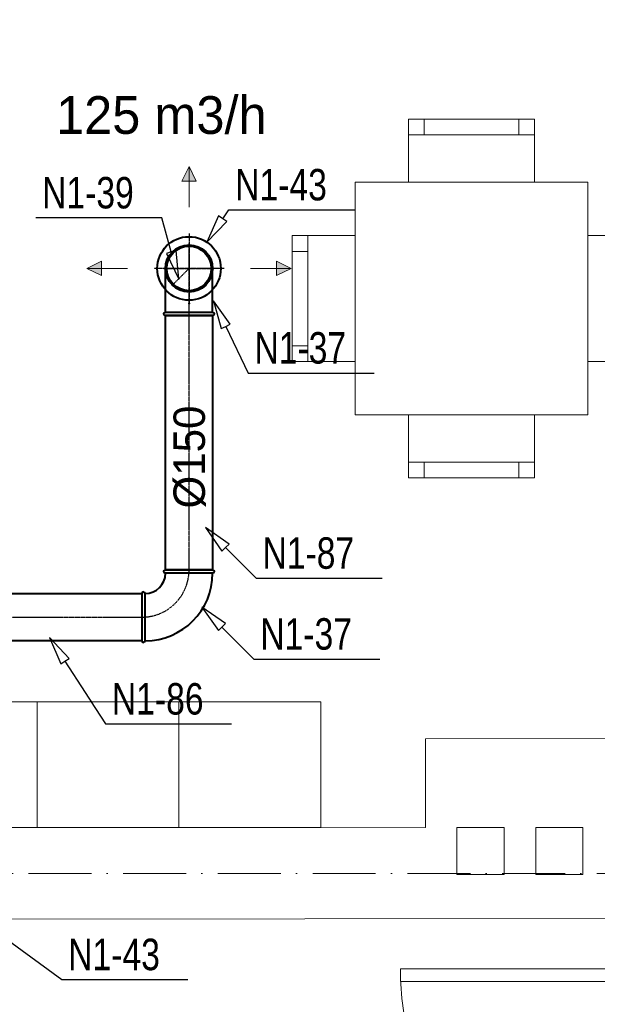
# Model space of a CAD drawing. Header units: millimetres. Extents: x 1700 to 4670, y 990 to 3874.
# Tile 6 of 110: x 2239 to 2422, y 1632 to 1945. Entities that reach past the tile are written whole.
import ezdxf
from ezdxf.enums import TextEntityAlignment as Align

# ---------------------------------------------------------------- set-up
doc = ezdxf.new("R2010")
doc.units = ezdxf.units.MM
for name, pattern in [('CENTER', [0.55, 0.37, -0.06, 0.06, -0.06]), ('Kropki i Kreski', [300, 200, -50, 0, -50]), ('Wipeout_Contour', [1000, 0, -1000])]:
    doc.linetypes.add(name, pattern=pattern)
doc.layers.get('0').update_dxf_attribs({"lineweight": 0})
for name, color, linetype in [('Nowe_210-A Pomieszczenia', 7, 'Continuous'), ('Nowe_320-W Umeblowanie', 252, 'Continuous'), ('Nowe_Drzwi Archicad', 7, 'Continuous'), ('opisy mt', 7, 'Continuous'), ('WEN_N1-_ATRYBUT', 7, 'Continuous'), ('WEN_N1-_OSIE', 2, 'CENTER')]:
    doc.layers.add(name, color=color, linetype=linetype)
for name, color, linetype, lineweight in [('Nowe_320-W Umeblowanie_Nr_pióra__19', 255, 'Continuous', 0), ('Nowe_320-W Umeblowanie_Nr_pióra__4', 252, 'Continuous', 13), ('Nowe_410-K Osie_Nr_pióra__18', 9, 'Continuous', 13), ('Nowe_810-G Ogólne_Nr_pióra__1', 7, 'Continuous', 13), ('Nowe_Drzwi Archicad_Nr_pióra__3', 7, 'Continuous', 13), ('WEN_N1-_ZLICZAC', 170, 'Continuous', 40)]:
    doc.layers.add(name, color=color, linetype=linetype, lineweight=lineweight)
doc.styles.add('STYL_WENTYLE', font='txt', dxfattribs={"width": 0.8})

# ---------------------------------------------------------------- blocks, each defined once
blk = doc.blocks.new('B15090CN1-_23')
for points in [[(-150, -75), (-150, 75, -1), (-139.5, 75), (-139.5, -75, -1)], [(-75, -150), (75, -150, 1), (75, -139.5), (-75, -139.5, 1)]]:
    blk.add_lwpolyline(points, format="xyb", close=True)
for radius in [214.5, 64.5]:
    blk.add_arc((-139.5, -139.5), radius, 0, 90)
for p in [(-150, 0), (0, -150)]:
    blk.add_point(p)
at = {"layer": 'WEN_N1-_OSIE'}
blk.add_arc((-150, -150), 150, 0, 90, dxfattribs=at)
at = {"layer": 'WEN_N1-_ATRYBUT', "style": 'STYL_WENTYLE', "width": 0.8, "flags": 8}
blk.add_attdef('WENTYLE', text='', height=100, dxfattribs=at).set_placement((-75, -150), align=Align.BOTTOM_LEFT)
blk = doc.blocks.new('SR-150CN1-_452-5097135065_14')
blk.add_lwpolyline([(0, -75), (0, 75), (452.5, 75), (452.5, -75)], close=True)
for p in [(0, 0), (452.5, 0)]:
    blk.add_point(p)
at = {"layer": 'WEN_N1-_OSIE'}
blk.add_line((0, 0), (452.5, 0), dxfattribs=at)
at = {"layer": 'WEN_N1-_ATRYBUT', "style": 'STYL_WENTYLE', "width": 0.8, "flags": 8}
blk.add_attdef('WENTYLE', text='', height=100, dxfattribs=at).set_placement((226.3, 0), align=Align.BOTTOM_LEFT)
at = {"layer": 'WEN_N1-_OSIE', "style": 'STYL_WENTYLE', "width": 0.8, "flags": 8}
blk.add_attdef('FI_KANALU', text='', height=40, dxfattribs=at).set_placement((226.3, 37.5), align=Align.MIDDLE_CENTER)
blk = doc.blocks.new('SR-150CN1-_808-4173194788_14')
blk.add_lwpolyline([(0, -75), (0, 75), (808.4, 75), (808.4, -75)], close=True)
for p in [(0, 0), (808.4, 0)]:
    blk.add_point(p)
at = {"layer": 'WEN_N1-_OSIE'}
blk.add_line((0, 0), (808.4, 0), dxfattribs=at)
at = {"layer": 'WEN_N1-_ATRYBUT', "style": 'STYL_WENTYLE', "width": 0.8, "flags": 8}
blk.add_attdef('WENTYLE', text='', height=100, dxfattribs=at).set_placement((404.2, 0), align=Align.BOTTOM_LEFT)
at = {"layer": 'WEN_N1-_OSIE', "style": 'STYL_WENTYLE', "width": 0.8, "flags": 8}
blk.add_attdef('FI_KANALU', text='', height=40, dxfattribs=at).set_placement((404.2, 37.5), align=Align.MIDDLE_CENTER)
blk = doc.blocks.new('B15090CN1-_13')
for p, q in [((-75, 10.5), (-75, 150)), ((75, 10.5), (75, 150))]:
    blk.add_line(p, q)
blk.add_lwpolyline([(75, 0), (-75, 0, -1), (-75, 10.5), (75, 10.5, -1)], format="xyb", close=True)
blk.add_circle((0, 150), 75)
blk.add_point((0, 0))
at = {"layer": 'WEN_N1-_OSIE'}
for p, q in [((0, 0), (0, 230)), ((-80, 150), (80, 150))]:
    blk.add_line(p, q, dxfattribs=at)
at = {"layer": 'WEN_N1-_ATRYBUT', "style": 'STYL_WENTYLE', "width": 0.8, "flags": 8}
blk.add_attdef('WENTYLE', text='', height=100, dxfattribs=at).set_placement((75, 0), align=Align.BOTTOM_LEFT)
blk = doc.blocks.new('PSR150CN1-_250_11')
blk.add_circle((0, 0), 75)
for p in [(53, 53), (0, 0)]:
    blk.add_point(p)
at = {"layer": 'WEN_N1-_OSIE'}
blk.add_line((0, 0), (53, 53), dxfattribs=at)
at = {"layer": 'WEN_N1-_ATRYBUT', "style": 'STYL_WENTYLE', "width": 0.8, "flags": 8}
blk.add_attdef('WENTYLE', text='', height=100, dxfattribs=at).set_placement((0, 0), align=Align.BOTTOM_LEFT)
blk = doc.blocks.new('KIRML-150-C_12')
for radius in [101, 70.7]:
    blk.add_circle((0, 0), radius)
for p in [(0, 111.1), (0, 0)]:
    blk.add_point(p)
at = {"layer": 'WEN_N1-_OSIE'}
for p, q in [((0, -111.1), (0, 111.1)), ((-111.1, 0), (111.1, 0))]:
    blk.add_line(p, q, dxfattribs=at)
at = {"layer": 'WEN_N1-_ATRYBUT', "style": 'STYL_WENTYLE', "width": 0.8, "flags": 8}
blk.add_attdef('WENTYLE', text='', height=100, dxfattribs=at).set_placement((0, 0), align=Align.BOTTOM_LEFT)
blk = doc.blocks.new('KIRML-150-C_11')
for p, q in [((-5.05, 47.47), (-5.05, -6)), ((5.05, 47.47), (5.05, -6)), ((-54.54, 20.2), (-5.05, 20.2)), ((54.54, 20.2), (5.05, 20.2)), ((-80.8, -12), (-40.4, -12)), ((80.8, -12), (40.4, -12))]:
    blk.add_line(p, q)
for points in [[(-5.05, 56.56), (-5.05, 65.65), (5.05, 65.65), (5.05, 56.56)], [(-9.09, 56.56), (-9.09, 47.47), (9.09, 47.47), (9.09, 56.56)], [(-90.9, 0), (-75, 0), (-75, 30), (-58.58, 30)], [(90.9, 0), (75, 0), (75, 30), (58.58, 30)]]:
    blk.add_lwpolyline(points)
for points in [[(-68.68, 16.16), (-56.56, 24.24), (-56.56, 40.4, -0.4142136), (-40.4, 56.56), (40.4, 56.56, -0.4142136), (56.56, 40.4), (56.56, 24.24), (68.68, 16.16)], [(-101, 0, 0.3074541), (-80.8, -12, 0.238587), (-54.54, 20.2, 0.238587)], [(101, 0, -0.3074541), (80.8, -12, -0.238587), (54.54, 20.2, -0.238587)]]:
    blk.add_lwpolyline(points, format="xyb")
blk.add_lwpolyline([(60.6, -30.3), (-60.6, -30.3, 0.1189811), (-20.2, -12.12, -0.3029703), (20.2, -12.12, 0.1189811), (60.6, -30.3)], format="xyb", close=True)
for p in [(0, 0), (0, -40.4)]:
    blk.add_point(p)
at = {"layer": 'WEN_N1-_OSIE'}
for p, q in [((0, 80.8), (0, -40.4)), ((-8.4, 0), (8.4, 0))]:
    blk.add_line(p, q, dxfattribs=at)
at = {"layer": 'WEN_N1-_ATRYBUT', "style": 'STYL_WENTYLE', "width": 0.8, "flags": 8}
blk.add_attdef('WENTYLE', text='', height=100, dxfattribs=at).set_placement((0, 0), align=Align.BOTTOM_LEFT)

msp = doc.modelspace()

# ---------------------------------------------------------------- hatches: boundary and pattern name
at = {"layer": 'opisy mt', "linetype": 'Continuous', "lineweight": 18}
for points in [[(2294.93, 1893.61), (2292.64, 1898.25), (2290.35, 1893.61)], [(2294.93, 1893.61), (2292.64, 1898.25), (2290.35, 1893.61)], [(2264.85, 1863.54), (2260.21, 1865.83), (2264.85, 1868.11)], [(2264.85, 1863.54), (2260.21, 1865.83), (2264.85, 1868.11)]]:
    msp.add_hatch(color=256, dxfattribs=at).paths.add_polyline_path(points)

# ---------------------------------------------------------------- linework, layer by layer
at = {"layer": 'Nowe_210-A Pomieszczenia', "color": 252, "linetype": 'Continuous', "lineweight": 0, "flags": 128}
for points in [[(2084.79, 2561.41), (2084.79, 1687.91), (2367.79, 1688.11), (2367.77, 1716.28), (2545.79, 1716.41), (2545.79, 2327.41), (2545.79, 2533.41), (2256.79, 2533.41), (2256.79, 2561.41)], [(2451.79, 1209.17), (2451.79, 1659.17), (2084.79, 1658.91), (2084.79, 1658.91), (2084.79, 1208.91)]]:
    msp.add_lwpolyline(points, close=True, dxfattribs=at)
at = {"layer": 'Nowe_410-K Osie_Nr_pióra__18', "color": 9, "linetype": 'Kropki i Kreski', "lineweight": 13, "ltscale": 0.1}
msp.add_line((1910.53, 1673.48), (2656.19, 1673.48), dxfattribs=at)
at = {"layer": 'Nowe_810-G Ogólne_Nr_pióra__1', "color": 252, "linetype": 'Continuous', "lineweight": 13, "flags": 128}
for points in [[(2377.79, 1673.14), (2377.79, 1688.14), (2392.79, 1688.14), (2392.79, 1673.14)], [(2402.79, 1673.14), (2402.79, 1688.14), (2417.79, 1688.14), (2417.79, 1673.14)]]:
    msp.add_lwpolyline(points, close=True, dxfattribs=at)
at = {"layer": 'Nowe_Drzwi Archicad_Nr_pióra__3', "color": 252, "linetype": 'Continuous', "lineweight": 13}
msp.add_arc((2451.79, 1643.18), 92, 180, 270, dxfattribs=at)
at = {"layer": 'opisy mt', "linetype": 'Continuous', "lineweight": 18}
for p, q in [((2292.64, 1898.25), (2290.35, 1893.61)), ((2292.64, 1898.25), (2290.35, 1893.61)), ((2292.64, 1885.35), (2292.64, 1898.25)), ((2292.64, 1898.25), (2294.93, 1893.61)), ((2292.64, 1885.35), (2292.64, 1898.25)), ((2292.64, 1898.25), (2294.93, 1893.61)), ((2294.93, 1893.61), (2290.35, 1893.61)), ((2294.93, 1893.61), (2290.35, 1893.61)), ((2294.93, 1893.61), (2290.35, 1893.61)), ((2294.93, 1893.61), (2290.35, 1893.61)), ((2260.21, 1865.83), (2264.85, 1868.11)), ((2260.21, 1865.83), (2264.85, 1868.11)), ((2273.12, 1865.83), (2260.21, 1865.83)), ((2260.21, 1865.83), (2264.85, 1863.54)), ((2273.12, 1865.83), (2260.21, 1865.83)), ((2260.21, 1865.83), (2264.85, 1863.54)), ((2264.85, 1863.54), (2264.85, 1868.11)), ((2264.85, 1863.54), (2264.85, 1868.11)), ((2264.85, 1863.54), (2264.85, 1868.11)), ((2264.85, 1863.54), (2264.85, 1868.11)), ((2320.43, 1868.11), (2320.43, 1863.54)), ((2320.43, 1868.11), (2320.43, 1863.54)), ((2320.43, 1868.11), (2320.43, 1863.54)), ((2320.43, 1868.11), (2320.43, 1863.54))]:
    msp.add_line(p, q, dxfattribs=at)
at = {"layer": 'WEN_N1-_ATRYBUT'}
for points in [[(2286.98, 1871.06), (2285.44, 1870.63), (2289.41, 1862.4), (2288.52, 1871.49), (2286.98, 1871.06), (2283.94, 1881.91), (2243.94, 1881.91)], [(2304.23, 1777.1), (2305.36, 1778.23), (2297.86, 1783.46), (2303.1, 1775.97), (2304.23, 1777.1), (2313.97, 1767.36), (2353.97, 1767.36)], [(2303.1, 1751.84), (2304.23, 1752.97), (2296.74, 1758.2), (2301.97, 1750.7), (2303.1, 1751.84), (2313.28, 1741.65), (2353.28, 1741.65)], [(2235.29, 1652.18), (2236.23, 1653.47), (2228.03, 1657.5), (2234.34, 1650.89), (2235.29, 1652.18), (2252.24, 1639.76), (2292.24, 1639.76)]]:
    msp.add_lwpolyline(points, dxfattribs=at)

# ---------------------------------------------------------------- block references
at = {"layer": 'WEN_N1-_ZLICZAC'}
ref = msp.add_blockref('PSR150CN1-_250_11', (2292.64, 1865.83), dxfattribs=dict(at, xscale=0.1, yscale=0.1, zscale=0.1, rotation=179.9999999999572))
ref.add_attrib('WENTYLE', 'N1-39', dxfattribs={"layer": 'WEN_N1-_ATRYBUT', "height": 10, "style": 'STYL_WENTYLE', "width": 0.8, "flags": 8}).set_placement((2245.94, 1881.91), align=Align.BOTTOM_LEFT)
ref = msp.add_blockref('B15090CN1-_23', (2292.64, 1754.98), dxfattribs=dict(at, xscale=0.1, yscale=0.1, zscale=0.1, rotation=270))
ref.add_attrib('WENTYLE', 'N1-37', dxfattribs={"layer": 'WEN_N1-_ATRYBUT', "height": 10, "style": 'STYL_WENTYLE', "width": 0.8, "flags": 8}).set_placement((2315.28, 1741.65), align=Align.BOTTOM_LEFT)
ref = msp.add_blockref('KIRML-150-C_11', (2222.71, 1659.01), dxfattribs=dict(at, xscale=0.1, yscale=0.1, zscale=0.1, rotation=359.9999999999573))
ref.add_attrib('WENTYLE', 'N1-43', dxfattribs={"layer": 'WEN_N1-_ATRYBUT', "height": 10, "style": 'STYL_WENTYLE', "width": 0.8, "flags": 8}).set_placement((2254.24, 1639.76), align=Align.BOTTOM_LEFT)

# ---------------------------------------------------------------- texts
at = {"layer": 'opisy mt', "linetype": 'Continuous', "lineweight": 18, "insert": (2250.38, 1920.6), "char_height": 12, "width": 136.5578, "attachment_point": 1}
msp.add_mtext('125 m3/h', dxfattribs=at)
at = {"layer": 'opisy mt', "linetype": 'Continuous', "lineweight": 18, "insert": (2287.69, 1789.52), "char_height": 10, "width": 136.5578, "attachment_point": 1, "rotation": 90}
msp.add_mtext('%%C150', dxfattribs=at)

# ---------------------------------------------------------------- next in the draw order: wipeouts: each hides what was drawn before it
at = {"color": 252, "linetype": 'Wipeout_Contour', "lineweight": 0, "ltscale": 40561.882705}
msp.add_wipeout([(2365.39, 1876.26), (2325.39, 1876.26), (2325.39, 1836.26), (2365.39, 1836.26)], dxfattribs=at).dxf.layer = 'Nowe_320-W Umeblowanie'
at = {"color": 252, "linetype": 'Wipeout_Contour', "lineweight": 0, "ltscale": 41581.254091}
msp.add_wipeout([(2399.39, 1876.26), (2399.39, 1836.26), (2439.39, 1836.26), (2439.39, 1876.26)], dxfattribs=at).dxf.layer = 'Nowe_320-W Umeblowanie'
at = {"color": 252, "linetype": 'Wipeout_Contour', "lineweight": 0, "ltscale": 45692.153583}
msp.add_wipeout([(2244.37, 1728.11), (2244.37, 1688.11), (2334.48, 1688.11), (2334.48, 1728.11)], dxfattribs=at).dxf.layer = 'Nowe_320-W Umeblowanie'
at = {"color": 252, "linetype": 'Wipeout_Contour', "lineweight": 0, "ltscale": 49513.846951}
msp.add_wipeout([(2359.79, 1643.18), (2359.79, 1639.18), (2451.79, 1639.18), (2451.79, 1643.18)], dxfattribs=at).dxf.layer = 'Nowe_Drzwi Archicad'

# ---------------------------------------------------------------- next in the draw order: hatches: boundary and pattern name
at = {"layer": 'opisy mt', "linetype": 'Continuous', "lineweight": 18}
msp.add_hatch(color=256, dxfattribs=at).paths.add_polyline_path([(2320.43, 1868.11), (2325.07, 1865.83), (2320.43, 1863.54)])
msp.add_hatch(color=256, dxfattribs=at).paths.add_polyline_path([(2320.43, 1868.11), (2325.07, 1865.83), (2320.43, 1863.54)])

# ---------------------------------------------------------------- next in the draw order: linework, layer by layer
at = {"layer": 'Nowe_320-W Umeblowanie_Nr_pióra__4', "color": 252, "linetype": 'Continuous', "lineweight": 13}
for p, q in [((2330.39, 1876.26), (2330.39, 1836.26)), ((2330.39, 1871.26), (2325.39, 1871.26)), ((2330.39, 1841.26), (2325.39, 1841.26)), ((2289.43, 1728.11), (2289.43, 1688.11))]:
    msp.add_line(p, q, dxfattribs=at)
at = {"layer": 'Nowe_320-W Umeblowanie_Nr_pióra__4', "color": 252, "linetype": 'Continuous', "lineweight": 13, "flags": 128}
for points in [[(2365.39, 1876.26), (2365.39, 1836.26), (2325.39, 1836.26), (2325.39, 1876.26)], [(2399.39, 1876.26), (2399.39, 1836.26), (2439.39, 1836.26), (2439.39, 1876.26)], [(2244.37, 1728.11), (2334.48, 1728.11), (2334.48, 1688.11), (2244.37, 1688.11)]]:
    msp.add_lwpolyline(points, close=True, dxfattribs=at)
at = {"layer": 'Nowe_Drzwi Archicad_Nr_pióra__3', "color": 252, "linetype": 'Continuous', "lineweight": 13}
for p, q in [((2359.79, 1643.18), (2451.79, 1643.18)), ((2359.79, 1639.18), (2359.79, 1643.18)), ((2451.79, 1639.18), (2359.79, 1639.18))]:
    msp.add_line(p, q, dxfattribs=at)
at = {"layer": 'opisy mt', "linetype": 'Continuous', "lineweight": 18}
for p, q in [((2312.16, 1865.83), (2325.07, 1865.83)), ((2312.16, 1865.83), (2325.07, 1865.83)), ((2325.07, 1865.83), (2320.43, 1868.11)), ((2325.07, 1865.83), (2320.43, 1868.11)), ((2325.07, 1865.83), (2320.43, 1863.54)), ((2325.07, 1865.83), (2320.43, 1863.54))]:
    msp.add_line(p, q, dxfattribs=at)
at = {"layer": 'WEN_N1-_ATRYBUT'}
msp.add_lwpolyline([(2253.19, 1740.96), (2254.53, 1741.83), (2248.29, 1748.51), (2251.85, 1740.09), (2253.19, 1740.96), (2266.12, 1721.02), (2306.12, 1721.02)], dxfattribs=at)

# ---------------------------------------------------------------- next in the draw order: block references
at = {"layer": 'WEN_N1-_ZLICZAC'}
ref = msp.add_blockref('KIRML-150-C_12', (2292.64, 1865.83), dxfattribs=dict(at, xscale=0.1, yscale=0.1, zscale=0.1, rotation=179.9999999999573))
ref.add_attrib('WENTYLE', 'N1-43', dxfattribs={"layer": 'WEN_N1-_ATRYBUT', "height": 10, "style": 'STYL_WENTYLE', "width": 0.8, "flags": 8}).set_placement((2307.3, 1884.46), align=Align.BOTTOM_LEFT)
ref = msp.add_blockref('B15090CN1-_13', (2292.64, 1850.83), dxfattribs=dict(at, xscale=0.09999999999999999, yscale=0.09999999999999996, zscale=0.1))
ref.add_attrib('WENTYLE', 'N1-37', dxfattribs={"layer": 'WEN_N1-_ATRYBUT', "height": 10, "style": 'STYL_WENTYLE', "width": 0.8, "flags": 8}).set_placement((2313.42, 1832.59), align=Align.BOTTOM_LEFT)

# ---------------------------------------------------------------- next in the draw order: wipeouts: each hides what was drawn before it
at = {"color": 252, "linetype": 'Wipeout_Contour', "lineweight": 0, "ltscale": 39662.287937}
msp.add_wipeout([(2362.39, 1873.26), (2402.39, 1873.26), (2402.39, 1913.26), (2362.39, 1913.26)], dxfattribs=at).dxf.layer = 'Nowe_320-W Umeblowanie'
at = {"color": 252, "linetype": 'Wipeout_Contour', "lineweight": 0, "ltscale": 42440.192633}
msp.add_wipeout([(2362.39, 1839.26), (2362.39, 1799.26), (2402.39, 1799.26), (2402.39, 1839.26)], dxfattribs=at).dxf.layer = 'Nowe_320-W Umeblowanie'
at = {"color": 252, "linetype": 'Wipeout_Contour', "lineweight": 0, "ltscale": 45007.580974}
msp.add_wipeout([(2154.26, 1728.11), (2154.26, 1688.11), (2244.37, 1688.11), (2244.37, 1728.11)], dxfattribs=at).dxf.layer = 'Nowe_320-W Umeblowanie'

# ---------------------------------------------------------------- next in the draw order: linework, layer by layer
at = {"layer": 'Nowe_320-W Umeblowanie_Nr_pióra__4', "color": 252, "linetype": 'Continuous', "lineweight": 13}
for p, q in [((2367.39, 1908.26), (2367.39, 1913.26)), ((2397.39, 1908.26), (2397.39, 1913.26)), ((2362.39, 1908.26), (2402.39, 1908.26)), ((2362.39, 1804.26), (2402.39, 1804.26)), ((2367.39, 1804.26), (2367.39, 1799.26)), ((2397.39, 1804.26), (2397.39, 1799.26))]:
    msp.add_line(p, q, dxfattribs=at)
at = {"layer": 'Nowe_320-W Umeblowanie_Nr_pióra__4', "color": 252, "linetype": 'Continuous', "lineweight": 13, "flags": 128}
for points in [[(2362.39, 1873.26), (2402.39, 1873.26), (2402.39, 1913.26), (2362.39, 1913.26)], [(2362.39, 1839.26), (2402.39, 1839.26), (2402.39, 1799.26), (2362.39, 1799.26)], [(2154.26, 1728.11), (2244.37, 1728.11), (2244.37, 1688.11), (2154.26, 1688.11)]]:
    msp.add_lwpolyline(points, close=True, dxfattribs=at)

# ---------------------------------------------------------------- next in the draw order: block references
at = {"layer": 'WEN_N1-_ZLICZAC'}
ref = msp.add_blockref('SR-150CN1-_452-5097135065_14', (2232.39, 1754.98), dxfattribs=dict(at, xscale=0.1, yscale=0.1, zscale=0.1))
ref.add_attrib('WENTYLE', 'N1-86', dxfattribs={"layer": 'WEN_N1-_ATRYBUT', "height": 10, "style": 'STYL_WENTYLE', "width": 0.8, "flags": 8}).set_placement((2268.12, 1721.02), align=Align.BOTTOM_LEFT)

# ---------------------------------------------------------------- next in the draw order: wipeouts: each hides what was drawn before it
at = {"color": 252, "linetype": 'Wipeout_Contour', "lineweight": 0, "ltscale": 41066.975986}
msp.add_wipeout([(2345.39, 1893.26), (2345.39, 1819.26), (2419.39, 1819.26), (2419.39, 1893.26)], dxfattribs=at).dxf.layer = 'Nowe_320-W Umeblowanie'

# ---------------------------------------------------------------- next in the draw order: linework, layer by layer
at = {"layer": 'Nowe_320-W Umeblowanie_Nr_pióra__19', "color": 252, "linetype": 'Continuous', "lineweight": 0, "flags": 128}
msp.add_lwpolyline([(2345.39, 1893.26), (2345.39, 1819.26), (2419.39, 1819.26), (2419.39, 1893.26)], close=True, dxfattribs=at)
at = {"layer": 'Nowe_320-W Umeblowanie_Nr_pióra__4', "color": 252, "linetype": 'Continuous', "lineweight": 13}
for p, q in [((2345.39, 1893.26), (2345.39, 1819.26)), ((2419.39, 1893.26), (2345.39, 1893.26)), ((2419.39, 1819.26), (2419.39, 1893.26)), ((2345.39, 1819.26), (2419.39, 1819.26))]:
    msp.add_line(p, q, dxfattribs=at)
at = {"layer": 'WEN_N1-_ATRYBUT'}
for points in [[(2303.35, 1881.62), (2302.03, 1882.52), (2298.27, 1874.19), (2304.67, 1880.71), (2303.35, 1881.62), (2305.3, 1884.46), (2345.3, 1884.46)], [(2304.3, 1847.39), (2305.74, 1848.08), (2300.4, 1855.5), (2302.86, 1846.7), (2304.3, 1847.39), (2311.42, 1832.59), (2351.42, 1832.59)]]:
    msp.add_lwpolyline(points, dxfattribs=at)

# ---------------------------------------------------------------- next in the draw order: block references
at = {"layer": 'WEN_N1-_ZLICZAC'}
ref = msp.add_blockref('SR-150CN1-_808-4173194788_14', (2292.64, 1769.98), dxfattribs=dict(at, xscale=0.1, yscale=0.1, zscale=0.1, rotation=90))
ref.add_attrib('WENTYLE', 'N1-87', dxfattribs={"layer": 'WEN_N1-_ATRYBUT', "height": 10, "style": 'STYL_WENTYLE', "width": 0.8, "flags": 8}).set_placement((2315.97, 1767.36), align=Align.BOTTOM_LEFT)

doc.saveas('drawing.dxf')
